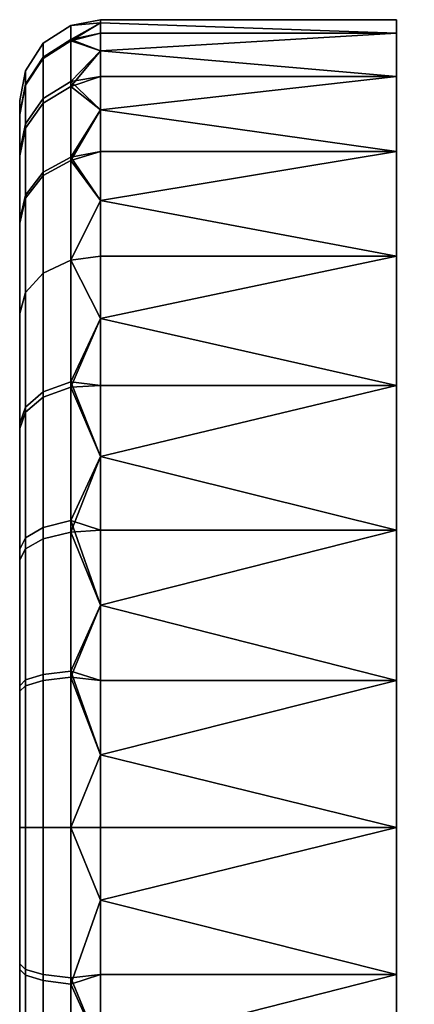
# Model space of a CAD drawing. Header units: millimetres. Extents: x -347 to 347, y -351 to 323.
# Tile 256 of 256: x -224 to -210, y 286 to 323. Entities that reach past the tile are written whole.
import ezdxf

# ---------------------------------------------------------------- set-up
doc = ezdxf.new("R2010")
doc.units = ezdxf.units.MM
doc.header["$MEASUREMENT"] = 0
doc.layers.add('kolecka', color=250, linetype='Continuous')
doc.layers.add('podnoz', color=251, linetype='Continuous')

msp = doc.modelspace()

# ---------------------------------------------------------------- meshes
at = {"layer": 'kolecka'}
mesh = msp.add_polyface(dxfattribs=at)
corners = [(-210.259, 320.65, 18.957), (-210.259, 317.867, 13.584), (-221.259, 319.405, 16.221), (-210.259, 322.256, 24.541), (-221.259, 322.635, 27.304), (-221.259, 322.757, 30), (-210.259, 322.757, 30), (-221.259, 322.635, 32.696), (-210.259, 322.256, 35.459), (-221.259, 320.65, 18.957), (-221.259, 321.599, 21.745), (-210.259, 320.65, 41.043), (-221.259, 320.65, 41.043), (-221.259, 319.405, 43.779), (-210.259, 317.867, 46.416), (-221.259, 322.256, 35.459), (-221.259, 321.599, 38.255), (-221.259, 322.256, 24.541), (-221.259, 317.867, 46.416), (-223.381, 319.834, 19.28), (-222.363, 320.456, 19.034), (-222.363, 317.654, 13.646), (-223.381, 317.096, 14.013), (-223.381, 321.362, 24.544), (-222.363, 322.018, 24.419), (-224.049, 320.363, 24.734), (-224.049, 318.889, 19.654), (-224.259, 319.278, 24.941), (-224.259, 317.862, 20.061), (-223.381, 321.879, 30), (-222.363, 322.547, 30), (-224.049, 320.862, 30), (-224.259, 319.758, 30), (-223.381, 321.318, 35.681), (-222.363, 321.973, 35.812), (-224.049, 320.32, 35.483), (-224.259, 319.237, 35.267), (-223.381, 319.662, 41.145), (-222.363, 320.28, 41.4), (-224.049, 318.723, 40.755), (-224.259, 317.702, 40.333), (-222.363, 317.525, 46.549)]
mesh.append_faces([[corners[k] for k in face] for face in [(0, 1, 2, 2), (3, 4, 5, 6), (6, 5, 7, 8), (0, 9, 10, 3), (11, 12, 13, 14), (8, 15, 16, 11), (0, 2, 9, 9), (3, 10, 17, 17), (3, 17, 4, 4), (8, 7, 15, 15), (11, 16, 12, 12), (18, 14, 13, 13), (19, 20, 21, 22), (23, 24, 20, 19), (25, 23, 19, 26), (27, 25, 26, 28), (29, 30, 24, 23), (31, 29, 23, 25), (32, 31, 25, 27), (33, 34, 30, 29), (35, 33, 29, 31), (36, 35, 31, 32), (37, 38, 34, 33), (39, 37, 33, 35), (40, 39, 35, 36), (20, 10, 9, 9), (24, 17, 10, 10), (30, 5, 4, 4), (30, 7, 5, 5), (24, 4, 17, 17), (34, 16, 15, 15), (38, 12, 16, 16), (38, 13, 12, 12), (34, 15, 7, 7), (20, 9, 2, 2), (24, 10, 20, 20), (30, 4, 24, 24), (38, 16, 34, 34), (41, 13, 38, 38), (30, 34, 7, 7), (21, 20, 2, 2)]])
mesh = msp.add_polyface(dxfattribs=at)
corners = [(-210.259, 309.173, 4.89), (-221.259, 309.173, 4.89), (-221.259, 311.666, 6.709), (-210.259, 313.97, 8.787), (-221.259, 313.97, 8.787), (-221.259, 316.047, 11.091), (-210.259, 317.867, 13.584), (-210.259, 317.867, 46.416), (-221.259, 317.867, 46.416), (-221.259, 316.047, 48.909), (-210.259, 313.97, 51.213), (-221.259, 313.97, 51.213), (-221.259, 311.666, 53.291), (-210.259, 309.173, 55.11), (-221.259, 317.867, 13.584), (-221.259, 319.405, 16.221), (-221.259, 309.173, 55.11), (-223.381, 313.349, 9.407), (-222.363, 313.822, 8.935), (-222.363, 309.307, 5.232), (-223.381, 308.935, 5.787), (-224.049, 312.63, 10.127), (-224.049, 308.37, 6.633), (-224.259, 311.849, 10.907), (-224.259, 307.757, 7.551), (-223.381, 317.096, 14.013), (-222.363, 317.654, 13.646), (-224.049, 316.246, 14.571), (-224.259, 315.323, 15.177), (-224.049, 318.889, 19.654), (-223.381, 319.834, 19.28), (-224.259, 317.862, 20.061), (-223.381, 316.969, 46.178), (-222.363, 317.525, 46.549), (-222.363, 320.28, 41.4), (-223.381, 319.662, 41.145), (-224.049, 316.124, 45.613), (-224.049, 318.723, 40.755), (-224.259, 315.206, 45), (-224.259, 317.702, 40.333), (-223.381, 313.349, 50.593), (-222.363, 313.822, 51.065), (-224.049, 312.63, 49.873), (-224.259, 311.849, 49.093), (-223.381, 308.744, 54.34), (-222.363, 309.111, 54.898), (-224.049, 308.186, 53.49), (-224.259, 307.58, 52.567), (-221.259, 319.405, 43.779)]
mesh.append_faces([[corners[k] for k in face] for face in [(0, 1, 2, 2), (3, 0, 2, 2), (3, 4, 5, 6), (7, 8, 9, 10), (10, 11, 12, 13), (3, 2, 4, 4), (6, 14, 15, 15), (14, 6, 5, 5), (10, 9, 11, 11), (13, 12, 16, 16), (17, 18, 19, 20), (21, 17, 20, 22), (23, 21, 22, 24), (25, 26, 18, 17), (27, 25, 17, 21), (28, 27, 21, 23), (29, 30, 25, 27), (31, 29, 27, 28), (32, 33, 34, 35), (36, 32, 35, 37), (38, 36, 37, 39), (40, 41, 33, 32), (42, 40, 32, 36), (43, 42, 36, 38), (44, 45, 41, 40), (46, 44, 40, 42), (47, 46, 42, 43), (19, 2, 1, 1), (18, 4, 2, 2), (26, 14, 5, 5), (26, 15, 14, 14), (18, 5, 4, 4), (33, 8, 48, 48), (33, 9, 8, 8), (18, 2, 19, 19), (26, 5, 18, 18), (41, 12, 11, 11), (45, 16, 12, 12), (45, 12, 41, 41), (41, 11, 9, 33)]])
mesh = msp.add_polyface(dxfattribs=at)
corners = [(-210.259, 292.757), (-221.259, 295.452, 0.121), (-210.259, 298.216, 0.501), (-210.259, 303.8, 2.106), (-221.259, 301.011, 1.158), (-210.259, 309.173, 4.89), (-221.259, 306.536, 3.351), (-221.259, 298.216, 0.501), (-221.259, 303.8, 2.106), (-221.259, 309.173, 4.89), (-210.259, 309.173, 55.11), (-221.259, 309.173, 55.11), (-221.259, 306.536, 56.649), (-210.259, 303.8, 57.894), (-221.259, 303.8, 57.894), (-221.259, 301.011, 58.842), (-210.259, 298.216, 59.499), (-221.259, 298.216, 59.499), (-221.259, 295.452, 59.879), (-223.381, 298.438, 1.439), (-222.363, 298.568, 0.783), (-222.363, 292.757, 0.211), (-223.381, 292.757, 0.879), (-223.381, 303.902, 3.095), (-222.363, 304.157, 2.477), (-224.049, 303.512, 4.034), (-224.049, 298.24, 2.436), (-224.259, 303.09, 5.054), (-224.259, 298.024, 3.519), (-223.381, 308.935, 5.787), (-222.363, 309.307, 5.232), (-224.049, 308.37, 6.633), (-224.259, 307.757, 7.551), (-223.381, 303.476, 57.077), (-222.363, 303.722, 57.698), (-222.363, 309.111, 54.898), (-223.381, 308.744, 54.34), (-224.049, 303.102, 56.131), (-224.049, 308.186, 53.49), (-224.259, 302.696, 55.104), (-224.259, 307.58, 52.567), (-223.381, 298.213, 58.605), (-222.363, 298.338, 59.261), (-224.049, 298.022, 57.606), (-224.259, 297.816, 56.521)]
mesh.append_faces([[corners[k] for k in face] for face in [(0, 1, 2, 2), (3, 2, 4, 4), (5, 3, 6, 6), (2, 1, 7, 7), (2, 7, 4, 4), (3, 8, 6, 6), (5, 6, 9, 9), (8, 3, 4, 4), (10, 11, 12, 13), (13, 14, 15, 16), (16, 17, 18, 18), (17, 16, 15, 15), (14, 13, 12, 12), (19, 20, 21, 22), (23, 24, 20, 19), (25, 23, 19, 26), (27, 25, 26, 28), (29, 30, 24, 23), (31, 29, 23, 25), (32, 31, 25, 27), (33, 34, 35, 36), (37, 33, 36, 38), (39, 37, 38, 40), (41, 42, 34, 33), (43, 41, 33, 37), (44, 43, 37, 39), (20, 7, 1, 1), (24, 8, 4, 4), (24, 6, 8, 8), (20, 4, 7, 7), (30, 9, 6, 6), (24, 4, 20, 20), (24, 30, 6, 6), (34, 14, 12, 12), (34, 15, 14, 14), (35, 12, 11, 11), (34, 12, 35, 35), (42, 18, 17, 17), (15, 34, 42, 42), (17, 15, 42, 42)]])
mesh = msp.add_polyface(dxfattribs=at)
corners = [(-221.259, 295.452, 0.121), (-210.259, 292.757), (-221.259, 292.757), (-210.259, 298.216, 59.499), (-221.259, 295.452, 59.879), (-221.259, 292.757, 60), (-210.259, 292.757, 60), (-221.259, 290.061, 59.879), (-210.259, 287.298, 59.499), (-221.259, 287.298, 59.499), (-221.259, 284.502, 58.842), (-210.259, 281.714, 57.894), (-210.259, 281.714, 2.106), (-221.259, 281.714, 2.106), (-221.259, 284.502, 1.158), (-210.259, 287.298, 0.501), (-221.259, 287.298, 0.501), (-221.259, 290.061, 0.121), (-224.049, 298.24, 2.436), (-223.381, 298.438, 1.439), (-223.381, 292.757, 0.879), (-224.049, 292.757, 1.896), (-224.259, 298.024, 3.519), (-224.259, 292.757, 3), (-223.381, 292.757, 59.122), (-222.363, 292.757, 59.79), (-222.363, 298.338, 59.261), (-223.381, 298.213, 58.605), (-224.049, 292.757, 58.105), (-224.049, 298.022, 57.606), (-224.259, 292.757, 57.001), (-224.259, 297.816, 56.521), (-223.381, 287.075, 58.561), (-222.363, 286.945, 59.216), (-224.049, 287.274, 57.563), (-224.259, 287.489, 56.48), (-223.381, 281.612, 56.906), (-222.363, 281.356, 57.523), (-224.049, 282.001, 55.966), (-224.259, 282.424, 54.946), (-223.381, 287.301, 1.395), (-222.363, 287.175, 0.738), (-222.363, 281.791, 2.302), (-223.381, 282.037, 2.923), (-224.049, 287.491, 2.394), (-224.049, 282.412, 3.869), (-224.259, 287.698, 3.478), (-224.259, 282.818, 4.895), (-222.363, 292.757, 0.211), (-222.363, 298.568, 0.783)]
mesh.append_faces([[corners[k] for k in face] for face in [(0, 1, 2, 2), (3, 4, 5, 6), (5, 7, 6, 6), (8, 6, 7, 7), (8, 7, 9, 9), (8, 9, 10, 11), (12, 13, 14, 15), (15, 16, 17, 1), (15, 14, 16, 16), (1, 17, 2, 2), (18, 19, 20, 21), (22, 18, 21, 23), (24, 25, 26, 27), (28, 24, 27, 29), (30, 28, 29, 31), (32, 33, 25, 24), (34, 32, 24, 28), (35, 34, 28, 30), (36, 37, 33, 32), (38, 36, 32, 34), (39, 38, 34, 35), (40, 41, 42, 43), (44, 40, 43, 45), (46, 44, 45, 47), (20, 48, 41, 40), (21, 20, 40, 44), (23, 21, 44, 46), (48, 0, 2, 2), (49, 0, 48, 48), (5, 4, 25, 25), (26, 25, 4, 4), (33, 9, 7, 7), (33, 10, 9, 9), (33, 7, 25, 25), (37, 10, 33, 33), (41, 16, 14, 14), (48, 2, 17, 17), (48, 17, 16, 41), (14, 42, 41, 41), (5, 25, 7, 7)]])
at = {"layer": 'podnoz'}
mesh = msp.add_polyface(dxfattribs=at)
corners = [(-208.259, 262.728, 30.473), (-208.259, 322.729, 28.713), (-208.259, 262.757, 28.334), (-208.259, 321.67, 22), (-208.259, 263.263, 24.086), (-208.259, 262.932, 26.202), (-208.259, 322.216, 35.673), (-208.259, 262.83, 32.606), (-208.259, 263.063, 34.728), (-208.259, 263.416, 36.822), (-208.259, 320.107, 42.327), (-208.259, 263.846, 38.9), (-208.259, 264.307, 40.959), (-208.259, 265.283, 45.049), (-208.259, 316.631, 48.166), (-208.259, 264.789, 43.012), (-208.259, 265.788, 47.082), (-208.259, 311.93, 53.073), (-208.259, 266.299, 49.098), (-208.259, 292.757, 60), (-208.259, 263.748, 22), (-209.241, 274.859, 61.473), (-209.187, 275.455, 61.392), (-209.259, 274.257, 61.5), (-208.98, 276.601, 61.082), (-209.157, 272.247, 61.347), (-202.94, 283.555, 63), (-204.411, 282.828, 60), (-205.592, 281.996, 60), (-206.33, 281.328, 63), (-209.241, 274.859, 61.473), (-209.259, 274.257, 62.5), (-209.187, 275.455, 61.392), (-208.557, 277.938, 63), (-209.259, 274.257, 63), (-207.545, 279.855, 60), (-208.98, 276.601, 61.082), (-206.648, 280.995, 60), (-208.663, 277.658, 60.605), (-208.259, 278.616, 60), (-208.557, 277.938, 63), (-208.916, 271.678, 63), (-206.33, 281.328, 63), (-202.94, 283.555, 63), (-199.259, 284.257, 63), (-224.259, 270.19, 44.823), (-224.259, 273.664, 49.092), (-224.259, 277.757, 52.449), (-224.259, 287.489, 56.48), (-224.259, 282.424, 54.946), (-224.259, 277.934, 7.433), (-224.259, 266.235, 35.059), (-207.702, 279.615, 72), (-205.137, 282.347, 72), (-205.137, 282.347, 64), (-207.702, 279.615, 64), (-209.136, 275.821, 72), (-209.136, 275.821, 64), (-203.243, 282.924, 100.62), (-204.081, 282.493, 100.6), (-203.669, 281.761, 101.542), (-202.918, 282.147, 101.562), (-204.377, 281.301, 101.535), (-204.87, 281.98, 100.593), (-205.602, 281.388, 100.6), (-205.033, 280.77, 101.542), (-206.271, 280.724, 100.62), (-206.873, 279.997, 100.653), (-206.171, 279.523, 101.596), (-205.633, 280.175, 101.562), (-207.401, 279.214, 100.699), (-207.853, 278.385, 100.757), (-207.05, 278.079, 101.699), (-206.645, 278.822, 101.641), (-208.222, 277.518, 100.826), (-208.504, 276.621, 100.906), (-207.633, 276.498, 101.848), (-207.381, 277.302, 101.768), (-208.695, 275.702, 100.996), (-208.789, 274.797, 101.093), (-207.888, 274.863, 102.035), (-207.804, 275.674, 101.938), (-206.836, 281.191, 84.379), (-205.295, 282.564, 84.352), (-205.725, 283.156, 68.114), (-207.371, 281.69, 68.138), (-208.037, 279.593, 84.456), (-208.656, 279.982, 68.207), (-208.89, 277.825, 84.579), (-209.571, 278.092, 68.317), (-209.388, 275.943, 84.743), (-210.107, 276.079, 68.463), (-209.524, 274.003, 84.941), (-210.256, 274.002, 68.641), (-205.602, 281.388, 100.6), (-207.853, 278.385, 100.757), (-208.504, 276.621, 100.906), (-208.789, 274.797, 101.093), (-206.873, 279.997, 100.653), (-204.87, 281.98, 100.593), (-204.081, 282.493, 100.6), (-208.695, 275.702, 100.996), (-206.271, 280.724, 100.62), (-207.401, 279.214, 100.699), (-208.222, 277.518, 100.826)]
mesh.append_faces([[corners[k] for k in face] for face in [(0, 1, 2, 2), (3, 4, 5, 5), (2, 1, 5, 5), (6, 7, 8, 8), (9, 6, 8, 8), (10, 9, 11, 11), (10, 11, 12, 12), (13, 14, 15, 15), (16, 17, 13, 13), (16, 18, 19, 19), (3, 20, 4, 4), (21, 22, 23, 23), (24, 25, 22, 22), (26, 27, 28, 29), (30, 31, 32, 32), (33, 32, 34, 34), (35, 33, 29, 29), (33, 36, 32, 32), (37, 29, 28, 28), (33, 35, 38, 38), (35, 29, 37, 37), (38, 35, 39, 39), (38, 36, 33, 33), (40, 41, 42, 42), (43, 42, 41, 41), (44, 43, 41, 41), (45, 46, 47, 47), (48, 47, 49, 49), (50, 51, 47, 47), (52, 53, 54, 55), (56, 52, 55, 57), (58, 59, 60, 61), (62, 60, 59, 63), (63, 64, 65, 62), (66, 67, 68, 69), (64, 66, 69, 65), (70, 71, 72, 73), (74, 75, 76, 77), (71, 74, 77, 72), (70, 73, 68, 67), (78, 79, 80, 81), (78, 81, 76, 75), (82, 83, 84, 85), (86, 82, 85, 87), (88, 86, 87, 89), (90, 88, 89, 91), (92, 90, 91, 93), (94, 83, 82, 82), (86, 88, 95, 95), (88, 90, 96, 96), (97, 90, 92, 92), (82, 86, 98, 98), (83, 99, 100, 100), (97, 101, 90, 90), (101, 96, 90, 90), (82, 98, 102, 102), (98, 86, 103, 103), (96, 104, 88, 88), (104, 95, 88, 88), (103, 86, 95, 95), (82, 102, 94, 94), (83, 94, 99, 99)]])
mesh = msp.add_polyface(dxfattribs=at)
corners = [(-208.259, 262.728, 30.473), (-208.259, 262.83, 32.606), (-208.259, 322.729, 28.713), (-208.259, 264.307, 40.959), (-208.259, 264.789, 43.012), (-208.259, 316.631, 48.166), (-208.259, 265.788, 47.082), (-208.259, 292.757, 60), (-208.259, 311.93, 53.073), (-208.259, 265.283, 45.049), (-208.259, 266.816, 51.113), (-208.259, 278.616, 60), (-208.259, 320.107, 42.327), (-208.259, 322.216, 35.673), (-208.259, 263.416, 36.822), (-208.259, 321.67, 22), (-208.259, 262.932, 26.202), (-208.259, 299.509, 59.23), (-208.259, 306.08, 56.879), (-199.259, 284.257, 60), (-200.531, 284.176, 60), (-199.259, 284.257, 63), (-203.145, 283.471, 60), (-202.94, 283.555, 63), (-201.838, 283.918, 60), (-204.411, 282.828, 60), (-200.531, 284.176, 60), (-199.259, 284.257, 60), (-208.259, 292.757, 60), (-190.259, 292.757, 60), (-203.145, 283.471, 60), (-201.838, 283.918, 60), (-204.411, 282.828, 60), (-205.592, 281.996, 60), (-208.259, 278.616, 60), (-207.545, 279.855, 60), (-206.648, 280.995, 60), (-190.259, 322.729, 28.713), (-190.259, 321.67, 22), (-208.259, 321.67, 22), (-208.259, 322.729, 28.713), (-224.259, 277.934, 7.433), (-224.259, 287.698, 3.478), (-224.259, 282.818, 4.895), (-224.259, 287.489, 56.48), (-224.259, 307.757, 7.551), (-224.259, 277.757, 52.449), (-224.259, 292.757, 57.001), (-224.259, 297.816, 56.521), (-224.259, 298.024, 3.519), (-224.259, 303.09, 5.054), (-224.259, 319.278, 24.941), (-224.259, 315.323, 15.177), (-224.259, 317.862, 20.061), (-224.259, 311.849, 10.907), (-224.259, 319.237, 35.267), (-224.259, 307.58, 52.567), (-224.259, 311.849, 49.093), (-224.259, 315.206, 45), (-224.259, 302.696, 55.104), (-224.259, 317.702, 40.333), (-224.259, 319.758, 30), (-224.259, 292.757, 3), (-201.746, 283.942, 72), (-197.695, 284.134, 72), (-197.695, 284.134, 64), (-201.746, 283.942, 64), (-205.137, 282.347, 72), (-205.137, 282.347, 64), (-199.591, 283.789, 100.826), (-200.53, 283.705, 100.757), (-200.487, 282.847, 101.699), (-199.645, 282.922, 101.768), (-201.458, 283.532, 100.699), (-202.365, 283.271, 100.653), (-202.132, 282.458, 101.596), (-201.318, 282.692, 101.641), (-203.243, 282.924, 100.62), (-202.918, 282.147, 101.562), (-201.622, 284.254, 84.456), (-199.676, 284.519, 84.579), (-199.72, 285.249, 68.317), (-201.8, 284.963, 68.207), (-203.513, 283.606, 84.379), (-203.822, 284.269, 68.138), (-205.295, 282.564, 84.352), (-205.725, 283.156, 68.114), (-200.53, 283.705, 100.757), (-204.081, 282.493, 100.6), (-202.365, 283.271, 100.653), (-199.591, 283.789, 100.826), (-201.458, 283.532, 100.699), (-203.243, 282.924, 100.62)]
mesh.append_faces([[corners[k] for k in face] for face in [(0, 1, 2, 2), (3, 4, 5, 5), (6, 7, 8, 8), (8, 5, 9, 9), (10, 11, 7, 7), (12, 13, 14, 14), (5, 12, 3, 3), (13, 2, 1, 1), (2, 15, 16, 16), (7, 17, 18, 18), (7, 18, 8, 8), (19, 20, 21, 21), (22, 23, 24, 24), (25, 23, 22, 22), (20, 24, 23, 23), (23, 21, 20, 20), (26, 27, 28, 28), (29, 28, 27, 27), (28, 30, 31, 31), (28, 31, 26, 26), (32, 30, 28, 28), (28, 33, 32, 32), (28, 34, 35, 35), (28, 35, 36, 36), (28, 36, 33, 33), (37, 38, 39, 40), (41, 42, 43, 43), (44, 45, 41, 41), (41, 46, 44, 44), (47, 48, 44, 44), (42, 41, 49, 49), (45, 49, 41, 41), (49, 45, 50, 50), (45, 44, 48, 48), (45, 51, 52, 52), (52, 51, 53, 53), (54, 45, 52, 52), (45, 55, 51, 51), (56, 57, 58, 58), (56, 48, 59, 59), (45, 48, 56, 56), (45, 56, 58, 58), (55, 58, 60, 60), (45, 58, 55, 55), (55, 61, 51, 51), (62, 42, 49, 49), (63, 64, 65, 66), (67, 63, 66, 68), (69, 70, 71, 72), (73, 74, 75, 76), (74, 77, 78, 75), (70, 73, 76, 71), (79, 80, 81, 82), (83, 79, 82, 84), (85, 83, 84, 86), (80, 79, 87, 87), (83, 85, 88, 88), (89, 79, 83, 83), (90, 80, 87, 87), (87, 79, 91, 91), (92, 89, 83, 83), (83, 88, 92, 92), (91, 79, 89, 89)]])
mesh = msp.add_polyface(dxfattribs=at)
corners = [(-208.259, 266.816, 51.113), (-208.259, 292.757, 60), (-208.259, 266.299, 49.098), (-208.259, 278.616, 60), (-208.259, 267.854, 55.106), (-208.259, 268.37, 57.086), (-208.259, 268.885, 59.066), (-208.259, 269.127, 60), (-208.259, 267.334, 53.11), (-208.663, 277.658, 60.605), (-208.259, 278.616, 60), (-208.635, 270.092, 60.563), (-208.98, 276.601, 61.082), (-208.94, 271.133, 61.021), (-208.259, 269.127, 60), (-209.157, 272.247, 61.347), (-209.255, 274.559, 61.493), (-209.241, 274.859, 61.473), (-209.259, 274.257, 61.5), (-209.259, 273.835, 61.5), (-209.187, 275.455, 61.392), (-209.259, 273.413, 61.5), (-209.259, 273.835, 61.5), (-209.259, 273.413, 61.5), (-209.259, 273.622, 61.876), (-209.259, 274.257, 63), (-209.259, 273.832, 62.252), (-209.259, 274.043, 62.626), (-209.259, 274.257, 62), (-209.259, 274.257, 61.5), (-209.259, 274.257, 62.5), (-208.259, 264.307, 40.959), (-208.259, 263.846, 38.9), (-208.125, 263.804, 38.878), (-208.259, 263.416, 36.822), (-208.259, 263.063, 34.728), (-208.916, 271.678, 63), (-208.94, 271.133, 61.021), (-208.635, 270.092, 60.563), (-209.157, 272.247, 61.347), (-207.919, 269.257, 63), (-209.259, 274.257, 62.5), (-209.241, 274.859, 61.473), (-209.255, 274.559, 61.493), (-209.259, 274.257, 63), (-209.187, 275.455, 61.392), (-208.557, 277.938, 63), (-209.259, 274.257, 63), (-208.916, 271.678, 63), (-224.259, 266.276, 24.733), (-224.259, 270.308, 15), (-224.259, 267.811, 19.667), (-224.259, 265.756, 30), (-224.259, 266.235, 35.059), (-224.259, 277.934, 7.433), (-224.259, 273.664, 10.907), (-224.259, 270.19, 44.823), (-224.259, 267.652, 39.939), (-224.259, 277.757, 52.449), (-208.945, 271.77, 72), (-209.136, 275.821, 72), (-209.136, 275.821, 64), (-208.945, 271.77, 64), (-208.795, 273.887, 101.198), (-208.713, 272.981, 101.31), (-207.819, 273.236, 102.252), (-207.893, 274.048, 102.14), (-208.789, 274.797, 101.093), (-207.888, 274.863, 102.035), (-208.547, 272.087, 101.428), (-207.67, 272.435, 102.37), (-209.291, 272.06, 85.17), (-209.524, 274.003, 84.941), (-210.256, 274.002, 68.641), (-210.01, 271.922, 68.846), (-208.681, 270.171, 85.424), (-209.36, 269.896, 69.074), (-207.892, 268.254, 80.193), (-208.297, 267.986, 69.32), (-208.299, 271.213, 101.551), (-207.971, 270.367, 101.678), (-207.564, 269.557, 101.807), (-208.713, 272.981, 101.31), (-207.487, 268.523, 91.066), (-208.795, 273.887, 101.198), (-208.789, 274.797, 101.093), (-208.547, 272.087, 101.428)]
mesh.append_faces([[corners[k] for k in face] for face in [(0, 1, 2, 2), (3, 4, 5, 5), (3, 6, 7, 7), (6, 3, 5, 5), (3, 8, 4, 4), (8, 3, 0, 0), (9, 10, 11, 11), (12, 9, 13, 13), (14, 11, 10, 10), (13, 9, 11, 11), (13, 15, 12, 12), (16, 17, 18, 18), (15, 19, 20, 20), (18, 20, 19, 19), (15, 21, 19, 19), (22, 23, 24, 24), (25, 26, 27, 27), (26, 22, 24, 24), (28, 29, 22, 22), (25, 28, 22, 22), (28, 25, 30, 30), (26, 25, 22, 22), (31, 32, 33, 33), (34, 33, 32, 32), (33, 34, 35, 35), (36, 37, 38, 38), (36, 39, 37, 37), (24, 23, 39, 39), (26, 24, 39, 39), (27, 39, 25, 25), (39, 27, 26, 26), (25, 39, 36, 36), (36, 38, 40, 40), (41, 42, 28, 28), (29, 28, 43, 43), (28, 42, 43, 43), (44, 45, 41, 41), (46, 47, 48, 48), (49, 50, 51, 51), (52, 53, 49, 49), (54, 50, 49, 49), (53, 54, 49, 49), (54, 55, 50, 50), (56, 53, 57, 57), (58, 53, 56, 56), (59, 60, 61, 62), (63, 64, 65, 66), (67, 63, 66, 68), (64, 69, 70, 65), (71, 72, 73, 74), (75, 71, 74, 76), (77, 76, 78, 78), (77, 75, 76, 76), (71, 75, 79, 79), (79, 75, 80, 80), (81, 80, 75, 75), (72, 71, 82, 82), (77, 83, 75, 75), (72, 84, 85, 85), (86, 71, 79, 79), (82, 71, 86, 86), (72, 82, 84, 84)]])

doc.saveas('drawing.dxf')
